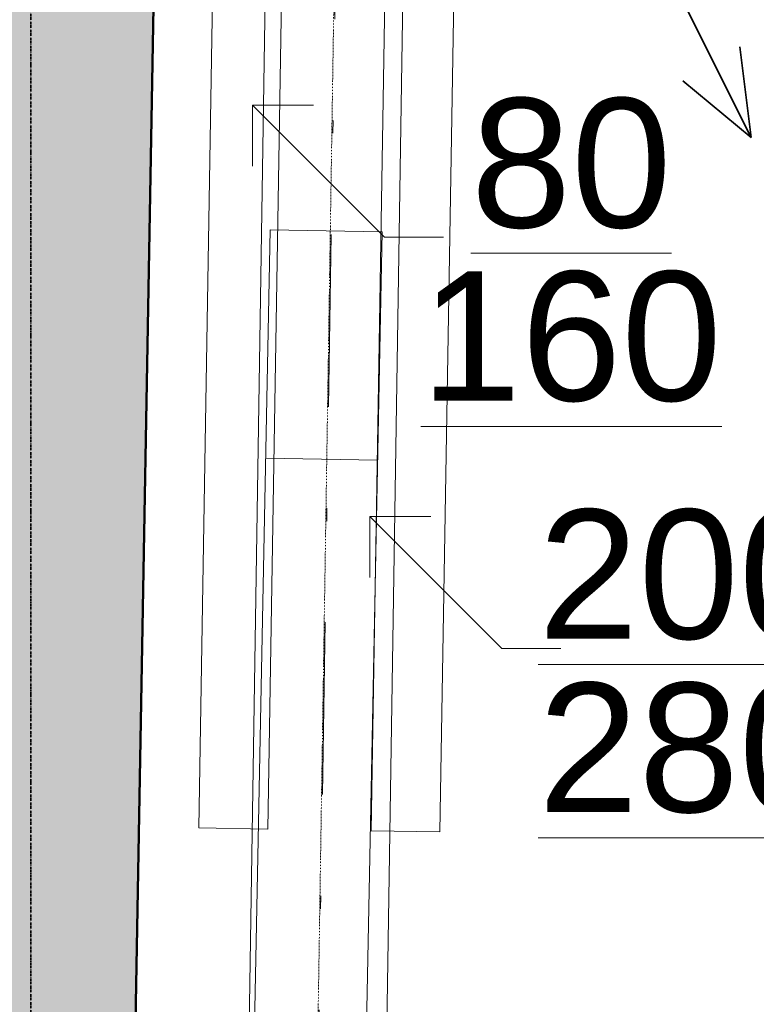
# Model space of a CAD drawing. Header units: millimetres. Extents: x -24674 to 2959, y -2716 to 20653.
# Tile 51 of 161: x -20185 to -19330, y 7900 to 9042. Entities that reach past the tile are written whole.
import ezdxf

# ---------------------------------------------------------------- set-up
doc = ezdxf.new("R2010")
doc.units = ezdxf.units.MM
doc.header["$MEASUREMENT"] = 0
for name, pattern in [('Telekomunikacni vodic', [9.25, 3, -0.75, 3, -0.75, 0.125, -0.75, 0.125, -0.75]), ('Čerchovaná', [450, 200, -117.5, 15, -117.5]), ('Čerchovaná S', [3.5, 1.5, -0.85, 0.3, -0.85])]:
    doc.linetypes.add(name, pattern=pattern)
for name, color, linetype in [('9._POHLED ZÁPADNÍ_1_Anotace - S', 7, 'Continuous'), ('9._POHLED ZÁPADNÍ_1_Anotace - SP', 7, 'Continuous'), ('9._POHLED ZÁPADNÍ_1_Konstrukce - krov', 7, 'Continuous'), ('9._POHLED ZÁPADNÍ_1_Konstrukce - nosné', 7, 'Continuous'), ('9._POHLED ZÁPADNÍ_1_TZB - elektroinstalace', 7, 'Continuous'), ('9._POHLED ZÁPADNÍ_1_Výplně – Řezové', 7, 'Continuous')]:
    doc.layers.add(name, color=color, linetype=linetype)
doc.styles.add('GENEROVANÝ_STYL_1', font='txt')

msp = doc.modelspace()

# ---------------------------------------------------------------- hatches: boundary and pattern name
at = {"layer": '9._POHLED ZÁPADNÍ_1_Výplně – Řezové', "linetype": 'Continuous', "lineweight": 13}
msp.add_hatch(color=254, dxfattribs=at).paths.add_polyline_path([(-20313.4, 10013.9), (-20412, 4415.7), (-20112, 4410.4), (-20020.9, 9581.3)])

# ---------------------------------------------------------------- linework, layer by layer
at = {"layer": '9._POHLED ZÁPADNÍ_1_Anotace - S', "color": 8, "linetype": 'Continuous', "lineweight": 13}
for p, q in [((-19761.9, 8789.9), (-19915.1, 8943.1)), ((-19915.1, 8943.1), (-19844.4, 8943.1)), ((-19915.1, 8943.1), (-19915.1, 8872.4)), ((-19693.2, 8789.9), (-19761.9, 8789.9)), ((-19625.6, 8312.5), (-19778.8, 8465.7)), ((-19778.8, 8465.7), (-19708.1, 8465.7)), ((-19778.8, 8465.7), (-19778.8, 8395)), ((-19556.9, 8312.5), (-19625.6, 8312.5))]:
    msp.add_line(p, q, dxfattribs=at)
at = {"layer": '9._POHLED ZÁPADNÍ_1_Konstrukce - krov', "color": 8, "linetype": 'Čerchovaná', "lineweight": 13}
msp.add_line((-19802.2, 10142.7), (-19895.2, 4268.5), dxfattribs=at)
at = {"layer": '9._POHLED ZÁPADNÍ_1_Konstrukce - krov', "color": 8, "linetype": 'Continuous', "lineweight": 13}
for p, q in [((-19977.3, 8104.3), (-19947.9, 9892.9)), ((-19867.9, 9891.6), (-19897.4, 8102.9)), ((-19777.4, 8101), (-19747.9, 9889.6)), ((-19667.9, 9888.3), (-19697.4, 8099.6)), ((-19977.4, 8104.3), (-19951.3, 9687.8)), ((-19871.3, 9686.5), (-19897.4, 8102.9)), ((-19777.4, 8101), (-19751.3, 9684.5)), ((-19671.3, 9683.2), (-19697.4, 8099.6)), ((-19892.8, 9564.1), (-20032.8, 565.2)), ((-19732.8, 9561.6), (-19872.8, 562.7)), ((-19937.9, 6598.9), (-19894.7, 8798.5)), ((-19894.7, 8798.5), (-19764.7, 8795.9)), ((-19764.7, 8795.9), (-19808, 6596.4)), ((-19769.9, 8530.9), (-19899.9, 8533.5)), ((-19897.4, 8102.9), (-19977.4, 8104.3)), ((-19897.4, 8102.9), (-19977.4, 8104.3)), ((-19897.4, 8102.9), (-19977.3, 8104.3)), ((-19897.4, 8102.9), (-19977.3, 8104.3)), ((-19697.4, 8099.6), (-19777.4, 8101)), ((-19697.4, 8099.6), (-19777.4, 8101)), ((-19697.4, 8099.6), (-19777.4, 8101)), ((-19697.4, 8099.6), (-19777.4, 8101))]:
    msp.add_line(p, q, dxfattribs=at)
at = {"layer": '9._POHLED ZÁPADNÍ_1_Konstrukce - krov', "color": 251, "linetype": 'Čerchovaná S', "lineweight": 13, "true_color": 0x6a6a6a}
msp.add_line((-19812.8, 9562.9), (-19952.8, 564), dxfattribs=at)
at = {"layer": '9._POHLED ZÁPADNÍ_1_Konstrukce - nosné', "color": 7, "linetype": 'Continuous', "lineweight": 50, "flags": 128}
msp.add_lwpolyline([(-20058.2, 7464), (-20020.9, 9581.3)], dxfattribs=at)
at = {"layer": '9._POHLED ZÁPADNÍ_1_TZB - elektroinstalace', "color": 92, "linetype": 'Telekomunikacni vodic', "lineweight": 35, "true_color": 0x00d700, "flags": 128}
msp.add_lwpolyline([(-19600, 9327.6), (-20172.3, 9327.6), (-20172.3, 2952.6), (-17422.3, 2952.6), (-17422.3, 3077.6)], dxfattribs=at)
at = {"layer": '9._POHLED ZÁPADNÍ_1_TZB - elektroinstalace', "color": 92, "linetype": 'Continuous', "lineweight": 35, "true_color": 0x00d700, "flags": 128}
for points in [[(-19336.1, 8905.4), (-19547.3, 9327.6)], [(-19336.1, 8905.4), (-19349.3, 9010.9)], [(-19336.1, 8905.4), (-19415.3, 8971.4)]]:
    msp.add_lwpolyline(points, dxfattribs=at)

# ---------------------------------------------------------------- texts
at = {"layer": '9._POHLED ZÁPADNÍ_1_Anotace - SP', "color": 8, "linetype": 'Continuous', "lineweight": 13, "char_height": 150, "attachment_point": 5, "line_spacing_factor": 0.804162, "style": 'GENEROVANÝ_STYL_1'}
for s, insert in [('\\A1;{\\pqc;\\fArial|b0|i0|c238|p38;\\L\\L80\\P\\pqc;\\fArial|b0|i0|c238|p38;160}', (-19545, 8774.5)), ('\\A1;{\\pqc;\\fArial|b0|i0|c238|p38;\\L\\L20\\fArial|b0|i0|c238|p38;\\L\\L0\\P\\pqc;\\fArial|b0|i0|c238|p38;28\\fArial|b0|i0|c238|p38;0}', (-19408.6, 8297.1))]:
    msp.add_mtext(s, dxfattribs=dict(at, insert=insert))

doc.saveas('drawing.dxf')
